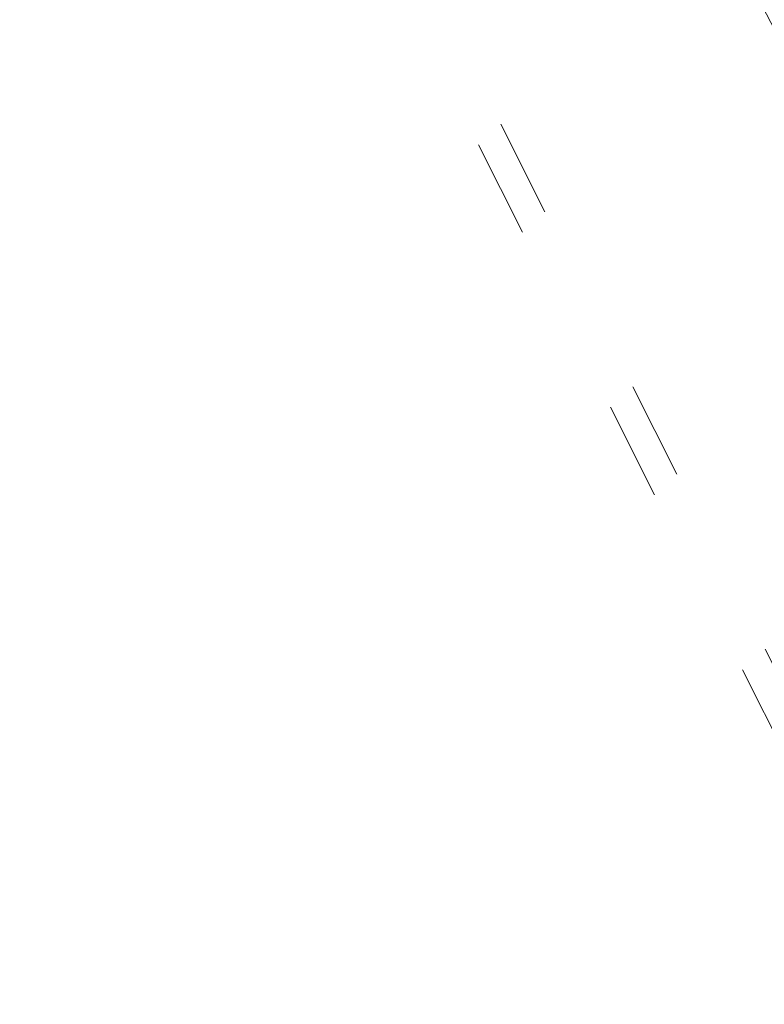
# Model space of a CAD drawing. Header units: millimetres. Extents: x -62314 to 79800, y -34032 to 28340.
# Tile 252 of 256: x 62915 to 63184, y 2017 to 2372. Entities that reach past the tile are written whole.
import ezdxf

# ---------------------------------------------------------------- set-up
doc = ezdxf.new("R2010")
doc.units = ezdxf.units.MM
doc.header["$LTSCALE"] = 508
doc.linetypes.add('Dash Style-5', pattern=[0.20828, 0.069425, -0.138855])
doc.linetypes.add('Dash Style-6', pattern=[1.04164, 0.625, -0.20828, 0.06943, -0.13893])
for name, color, linetype, lineweight in [('(00) tekening-aanzicht grijs', 8, 'Continuous', 0), ('(00) tekening-stramien-algemeen', 7, 'Dash Style-6', 0), ('(28) hoofddraagconstructie-bovenliggend', 1, 'Dash Style-5', 0), ('None', 7, 'Continuous', 0)]:
    doc.layers.add(name, color=color, linetype=linetype, lineweight=lineweight)

# ---------------------------------------------------------------- blocks, each defined once
blk = doc.blocks.new('blok b-v1-gevel_constructie')
at = {"layer": '(28) hoofddraagconstructie-bovenliggend', "color": 2, "lineweight": 0, "transparency": 33554687, "flags": 128}
blk.add_lwpolyline([(11711.79, 31224.21), (14764.46, 27795.86), (14540.41, 27596.36), (11487.74, 31024.71)], close=True, dxfattribs=at)
blk = doc.blocks.new('blok B 01 (2D)')
at = {"layer": '(00) tekening-aanzicht grijs', "color": 17, "lineweight": 0, "transparency": 33554687, "flags": 128}
blk.add_lwpolyline([(67147.1, 17815), (67147.15, 17815, 0.120217), (58755.98, 30980.72), (59001.11, 31046.44), (59684.33, 30368.24), (59885.21, 30565.97, -0.112264), (67637.51, 17925.97, -0.000404), (67654.79, 17874.82), (67653.59, 17874.13, -0.068823), (67693, 17589.15), (67693, 8520.64), (67193, 8520.64), (67193, 17589.15, 0.081822), (67163.93, 17765.58)], format="xyb", dxfattribs=at)
at = {"layer": '(28) hoofddraagconstructie-bovenliggend', "color": 2, "lineweight": 0, "transparency": 33554687, "flags": 128}
blk.add_lwpolyline([(59478.01, 30916.31), (62063.37, 28017.84), (65277.31, 23158.29)], dxfattribs=at)
at = {"layer": 'None', "color": 17, "lineweight": 0, "transparency": 33554687, "flags": 128}
blk.add_lwpolyline([(67854.77, 18398.59, 0.109455), (60141.36, 30818.11)], format="xyb", dxfattribs=at)
at = {"layer": 'None', "color": 17, "transparency": 33554687}
blk.add_blockref('blok b-v1-gevel_constructie', (47480.01, -0.02), dxfattribs=at)
blk = doc.blocks.new('Stramien blok B')
at = {"layer": '(00) tekening-stramien-algemeen', "color": 2, "lineweight": 0, "transparency": 33554687}
blk.add_arc((35700.81, -3868.71), 33612.33, 18.044708, 49.822253, dxfattribs=at)

msp = doc.modelspace()

# ---------------------------------------------------------------- block references
at = {"layer": 'None', "color": 17, "transparency": 33554687}
for name, p, rotation in [('blok B 01 (2D)', (-3125.94, -10622.93), 344.9999999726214), ('Stramien blok B', (0, 0), 344.9999645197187)]:
    msp.add_blockref(name, p, dxfattribs=dict(at, rotation=rotation))

doc.saveas('drawing.dxf')
